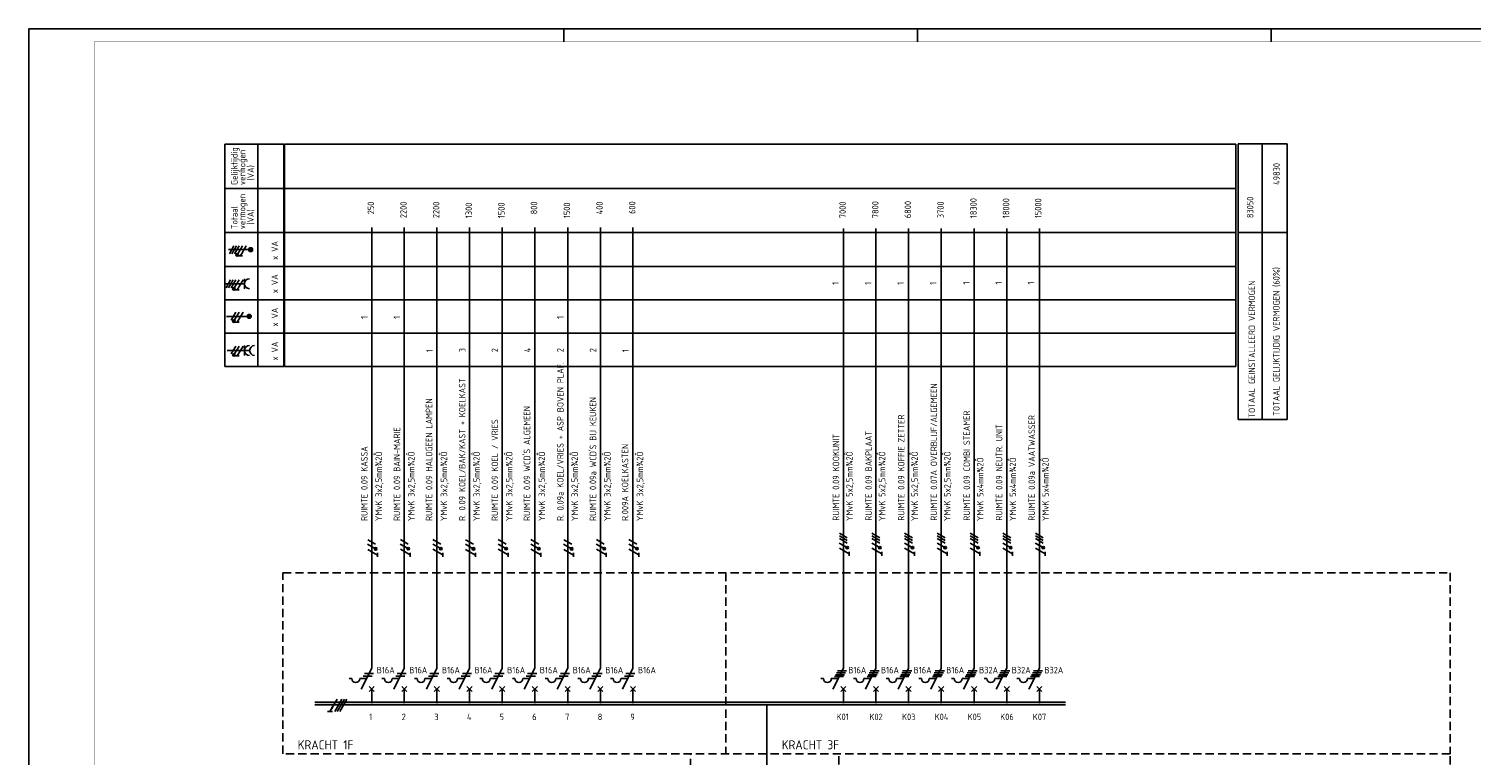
# Model space of a CAD drawing. Header units: millimetres. Extents: x 0 to 841, y 0 to 594.
# Tile 2 of 3: x 0 to 553, y 316 to 594. Entities that reach past the tile are written whole.
import ezdxf
from ezdxf.enums import TextEntityAlignment as Align

# ---------------------------------------------------------------- set-up
doc = ezdxf.new("R2010")
doc.units = ezdxf.units.MM
doc.header["$LTSCALE"] = 0.1
doc.linetypes.add('HIDDEN', pattern=[9.525, 6.35, -3.175])
doc.layers.get('0').update_dxf_attribs({"linetype": 'CONTINUOUS'})
for name, color, linetype in [('1', 7, 'CONTINUOUS'), ('40', 1, 'CONTINUOUS'), ('70', 1, 'CONTINUOUS'), ('71', 2, 'CONTINUOUS'), ('73', 4, 'CONTINUOUS'), ('EL$2B---_KADER', 4, 'CONTINUOUS'), ('LIJN018', 210, 'CONTINUOUS'), ('LIJN025', 10, 'CONTINUOUS'), ('LIJN035', 50, 'CONTINUOUS'), ('LIJN050', 90, 'CONTINUOUS'), ('TEKST25', 10, 'CONTINUOUS'), ('TEKST35', 50, 'CONTINUOUS'), ('TEKST50', 90, 'CONTINUOUS')]:
    doc.layers.add(name, color=color, linetype=linetype)
doc.styles.add('5_0', font='iso.shx')
doc.styles.add('ISO', font='ISO.SHX')
doc.styles.add('NEN', font='iso.shx')
doc.styles.add('ROMAND', font='romand')

# ---------------------------------------------------------------- blocks, each defined once
blk = doc.blocks.new('A1')
at = {"layer": 'LIJN025'}
for p, q in [((205, 589), (205, 594)), ((340.5, 589), (340.5, 594)), ((476, 589), (476, 594))]:
    blk.add_line(p, q, dxfattribs=at)
blk.add_lwpolyline([(0, 0), (0, 594), (841, 594), (841, 0)], close=True, dxfattribs=at)
at = {"layer": 'LIJN050', "const_width": 0.2}
blk.add_lwpolyline([(836, 5), (836, 589), (25, 589), (25, 5)], close=True, dxfattribs=at)
at = {"layer": 'TEKST25', "style": 'ROMAND', "width": 2.899115}
blk.add_attdef('STATUS', text='', height=2.5, dxfattribs=at).set_placement((795, 71.5), (834, 71.5), align=Align.FIT)
at = {"layer": 'TEKST25', "style": 'ISO'}
for tag, p in [('E', (796.25, 66)), ('NAAM-E', (807.75, 66)), ('DATUM-E', (826, 66)), ('D', (796.25, 61)), ('NAAM-D', (807.75, 61)), ('DATUM-D', (826, 61)), ('C', (796.25, 56)), ('NAAM-C', (807.75, 56)), ('DATUM-C', (826, 56)), ('B', (796.25, 51)), ('NAAM-B', (807.75, 51)), ('DATUM-B', (826, 51)), ('A', (796.25, 46)), ('NAAM-A', (807.75, 46)), ('DATUM-A', (826, 46))]:
    blk.add_attdef(tag, text='', height=2.5, dxfattribs=at).set_placement(p, align=Align.CENTER)
for tag, p in [('DATUM', (673.75, 36.25)), ('SCHAAL', (709, 36.25)), ('GETEKEND', (739.25, 36.25)), ('GECONTOL.', (774, 36.25)), ('FORMAAT', (804.25, 28.25))]:
    blk.add_attdef(tag, p, '', height=2.5, dxfattribs=at)
at = {"layer": 'TEKST35', "style": 'ISO'}
for tag, p in [('PROJECT', (675.5, 72.5)), ('PLAATS', (675.5, 63.5)), ('INSTALLATIE-REGEL1', (675.5, 52.5)), ('INSTALLATIE-REGEL2', (675.5, 43.5))]:
    blk.add_attdef(tag, p, '', height=4, dxfattribs=at)
blk.add_attdef('PROJ.NR.', text='', height=4, dxfattribs=at).set_placement((822, 23), align=Align.CENTER)
at = {"layer": 'TEKST50', "style": 'ISO'}
blk.add_attdef('FILE-NAAM', text='', height=5, dxfattribs=at).set_placement((814.5, 7.5), align=Align.CENTER)

msp = doc.modelspace()

# ---------------------------------------------------------------- linework, layer by layer
at = {"color": 10}
for p, q in [((116.3, 332.27), (114.43, 332.27)), ((118.07, 336.96), (115.37, 332.27)), ((119.95, 336.96), (117.24, 332.27)), ((120.89, 336.96), (118.18, 332.27)), ((120.89, 336.96), (118.18, 332.27)), ((121.82, 336.96), (119.12, 332.27))]:
    msp.add_line(p, q, dxfattribs=at)
msp.add_line((120.89, 336.96), (118.18, 332.27))
at = {"color": 10, "const_width": 0.469}
msp.add_lwpolyline([(116.38, 333.56, 1), (115.98, 333.79, 1)], format="xyb", close=True, dxfattribs=at)
at = {"layer": '1', "color": 1}
for p, q in [((78.57, 510.78), (76.82, 507.75)), ((79.57, 510.78), (77.82, 507.75)), ((80.57, 510.78), (78.82, 507.75)), ((81.82, 510.78), (80.1, 507.79)), ((83.32, 510.78), (81.14, 506.99)), ((77.3, 497.78), (75.55, 494.75)), ((78.3, 497.78), (76.55, 494.75)), ((79.3, 497.78), (77.55, 494.75)), ((80.55, 497.78), (78.83, 494.79)), ((82.05, 497.78), (79.87, 493.99)), ((79.3, 485.38), (77.55, 482.35)), ((80.55, 485.38), (78.83, 482.39)), ((82.05, 485.38), (79.87, 481.59)), ((79.3, 472.38), (77.55, 469.35)), ((80.55, 472.38), (78.83, 469.39)), ((82.05, 472.38), (79.87, 468.59)), ((132.87, 396.39), (129.83, 398.14)), ((145.37, 396.44), (142.33, 398.19)), ((157.87, 396.44), (154.83, 398.19)), ((170.37, 396.39), (167.33, 398.14)), ((182.87, 396.44), (179.83, 398.19)), ((195.37, 396.44), (192.33, 398.19)), ((207.97, 396.39), (204.93, 398.14)), ((220.47, 396.44), (217.43, 398.19)), ((232.97, 396.44), (229.93, 398.19)), ((313.56, 398.84), (310.53, 400.59)), ((313.56, 397.84), (310.53, 399.59)), ((313.56, 396.84), (310.53, 398.59)), ((326.06, 398.84), (323.03, 400.59)), ((326.06, 397.84), (323.03, 399.59)), ((326.06, 396.84), (323.03, 398.59)), ((338.56, 398.84), (335.53, 400.59)), ((338.56, 397.84), (335.53, 399.59)), ((338.56, 396.84), (335.53, 398.59)), ((351.06, 398.84), (348.03, 400.59)), ((351.06, 397.84), (348.03, 399.59)), ((351.06, 396.84), (348.03, 398.59)), ((363.66, 398.84), (360.63, 400.59)), ((363.66, 397.84), (360.63, 399.59)), ((363.66, 396.84), (360.63, 398.59)), ((376.16, 398.84), (373.13, 400.59)), ((376.16, 397.84), (373.13, 399.59)), ((376.16, 396.84), (373.13, 398.59)), ((388.66, 398.84), (385.63, 400.59)), ((388.66, 397.84), (385.63, 399.59)), ((388.66, 396.84), (385.63, 398.59)), ((132.79, 394.67), (129.8, 396.39)), ((133.62, 392.23), (129.83, 394.42)), ((145.29, 394.71), (142.3, 396.44)), ((146.12, 392.28), (142.33, 394.46)), ((157.79, 394.71), (154.8, 396.44)), ((158.62, 392.28), (154.83, 394.46)), ((170.29, 394.67), (167.3, 396.39)), ((171.12, 392.23), (167.33, 394.42)), ((182.79, 394.71), (179.8, 396.44)), ((183.62, 392.28), (179.83, 394.46)), ((195.29, 394.71), (192.3, 396.44)), ((196.12, 392.28), (192.33, 394.46)), ((207.89, 394.67), (204.9, 396.39)), ((208.72, 392.23), (204.93, 394.42)), ((220.39, 394.71), (217.4, 396.44)), ((221.22, 392.28), (217.43, 394.46)), ((232.89, 394.71), (229.9, 396.44)), ((233.72, 392.28), (229.93, 394.46)), ((313.48, 395.11), (310.5, 396.84)), ((314.31, 392.68), (310.52, 394.86)), ((325.98, 395.11), (323, 396.84)), ((326.81, 392.68), (323.02, 394.86)), ((338.48, 395.11), (335.5, 396.84)), ((339.31, 392.68), (335.52, 394.86)), ((350.98, 395.11), (348, 396.84)), ((351.81, 392.68), (348.02, 394.86)), ((363.58, 395.11), (360.6, 396.84)), ((364.41, 392.68), (360.62, 394.86)), ((376.08, 395.11), (373.1, 396.84)), ((376.91, 392.68), (373.12, 394.86)), ((388.58, 395.11), (385.6, 396.84)), ((389.41, 392.68), (385.62, 394.86))]:
    msp.add_line(p, q, dxfattribs=at)
at = {"layer": '1', "color": 2}
for p, q in [((127.33, 340.88), (131.35, 348.91)), ((139.83, 340.88), (143.85, 348.91)), ((152.33, 340.88), (156.35, 348.91)), ((164.83, 340.88), (168.85, 348.91)), ((177.33, 340.88), (181.35, 348.91)), ((189.83, 340.88), (193.85, 348.91)), ((202.43, 340.88), (206.45, 348.91)), ((214.93, 340.88), (218.95, 348.91)), ((227.43, 340.88), (231.45, 348.91)), ((308.03, 340.88), (312.05, 348.91)), ((320.53, 340.88), (324.55, 348.91)), ((333.03, 340.88), (337.05, 348.91)), ((345.53, 340.88), (349.55, 348.91)), ((358.13, 340.88), (362.15, 348.91)), ((370.63, 340.88), (374.65, 348.91)), ((383.13, 340.88), (387.15, 348.91)), ((122.75, 344.88), (123.75, 344.88)), ((126.75, 344.88), (129.33, 344.88)), ((135.25, 344.88), (136.25, 344.88)), ((139.25, 344.88), (141.83, 344.88)), ((147.75, 344.88), (148.75, 344.88)), ((151.75, 344.88), (154.33, 344.88)), ((160.25, 344.88), (161.25, 344.88)), ((164.25, 344.88), (166.83, 344.88)), ((172.75, 344.88), (173.75, 344.88)), ((176.75, 344.88), (179.33, 344.88)), ((185.25, 344.88), (186.25, 344.88)), ((189.25, 344.88), (191.83, 344.88)), ((197.85, 344.88), (198.85, 344.88)), ((201.85, 344.88), (204.43, 344.88)), ((210.35, 344.88), (211.35, 344.88)), ((214.35, 344.88), (216.93, 344.88)), ((222.85, 344.88), (223.85, 344.88)), ((226.85, 344.88), (229.43, 344.88)), ((303.45, 344.88), (304.45, 344.88)), ((307.45, 344.88), (310.03, 344.88)), ((315.95, 344.88), (316.95, 344.88)), ((319.95, 344.88), (322.53, 344.88)), ((328.45, 344.88), (329.45, 344.88)), ((332.45, 344.88), (335.03, 344.88)), ((340.95, 344.88), (341.95, 344.88)), ((344.95, 344.88), (347.53, 344.88)), ((353.55, 344.88), (354.55, 344.88)), ((357.55, 344.88), (360.13, 344.88)), ((366.05, 344.88), (367.05, 344.88)), ((370.05, 344.88), (372.63, 344.88)), ((378.55, 344.88), (379.55, 344.88)), ((382.55, 344.88), (385.13, 344.88))]:
    msp.add_line(p, q, dxfattribs=at)
at = {"layer": '1', "color": 1}
for centre in [(79.85, 507.35), (78.58, 494.35), (78.58, 481.95), (78.58, 468.95), (132.87, 394.64), (145.37, 394.69), (157.87, 394.69), (170.37, 394.64), (182.87, 394.69), (195.37, 394.69), (207.97, 394.64), (220.47, 394.69), (232.97, 394.69), (313.56, 395.09), (326.06, 395.09), (338.56, 395.09), (351.06, 395.09), (363.66, 395.09), (376.16, 395.09), (388.66, 395.09)]:
    msp.add_circle(centre, 0.5, dxfattribs=at)
at = {"layer": '1', "color": 2}
for centre in [(125.25, 344.88), (137.75, 344.88), (150.25, 344.88), (162.75, 344.88), (175.25, 344.88), (187.75, 344.88), (200.35, 344.88), (212.85, 344.88), (225.35, 344.88), (305.95, 344.88), (318.45, 344.88), (330.95, 344.88), (343.45, 344.88), (356.05, 344.88), (368.55, 344.88), (381.05, 344.88)]:
    msp.add_arc(centre, 1.5, 180, 0, dxfattribs=at)
at = {"layer": '70'}
for p, q in [((81.91, 506.99), (80.36, 506.99)), ((80.64, 493.99), (79.09, 493.99)), ((80.64, 481.59), (79.09, 481.59)), ((80.64, 468.59), (79.09, 468.59)), ((133.61, 391.52), (133.61, 393.07)), ((146.11, 391.56), (146.11, 393.12)), ((158.61, 391.56), (158.61, 393.12)), ((171.11, 391.52), (171.11, 393.07)), ((183.61, 391.56), (183.61, 393.12)), ((196.11, 391.56), (196.11, 393.12)), ((208.71, 391.52), (208.71, 393.07)), ((221.21, 391.56), (221.21, 393.12)), ((233.71, 391.56), (233.71, 393.12)), ((314.3, 391.96), (314.3, 393.52)), ((326.8, 391.96), (326.8, 393.52)), ((339.3, 391.96), (339.3, 393.52)), ((351.8, 391.96), (351.8, 393.52)), ((364.4, 391.96), (364.4, 393.52)), ((376.9, 391.96), (376.9, 393.52)), ((389.4, 391.96), (389.4, 393.52)), ((128.08, 345.88), (131.58, 345.88)), ((128.58, 346.88), (132.08, 346.88)), ((140.58, 345.88), (144.08, 345.88)), ((141.08, 346.88), (144.58, 346.88)), ((153.08, 345.88), (156.58, 345.88)), ((153.58, 346.88), (157.08, 346.88)), ((165.58, 345.88), (169.08, 345.88)), ((166.08, 346.88), (169.58, 346.88)), ((178.08, 345.88), (181.58, 345.88)), ((178.58, 346.88), (182.08, 346.88)), ((190.58, 345.88), (194.08, 345.88)), ((191.08, 346.88), (194.58, 346.88)), ((203.18, 345.88), (206.68, 345.88)), ((203.68, 346.88), (207.18, 346.88)), ((215.68, 345.88), (219.18, 345.88)), ((216.18, 346.88), (219.68, 346.88)), ((228.18, 345.88), (231.68, 345.88)), ((228.68, 346.88), (232.18, 346.88)), ((308.65, 345.63), (312.15, 345.63)), ((309.03, 346.38), (312.53, 346.38)), ((309.4, 347.13), (312.9, 347.13)), ((309.78, 347.88), (313.28, 347.88)), ((321.15, 345.63), (324.65, 345.63)), ((321.53, 346.38), (325.03, 346.38)), ((321.9, 347.13), (325.4, 347.13)), ((322.28, 347.88), (325.78, 347.88)), ((333.65, 345.63), (337.15, 345.63)), ((334.03, 346.38), (337.53, 346.38)), ((334.4, 347.13), (337.9, 347.13)), ((334.78, 347.88), (338.28, 347.88)), ((346.15, 345.63), (349.65, 345.63)), ((346.53, 346.38), (350.03, 346.38)), ((346.9, 347.13), (350.4, 347.13)), ((347.28, 347.88), (350.78, 347.88)), ((358.75, 345.63), (362.25, 345.63)), ((359.13, 346.38), (362.63, 346.38)), ((359.5, 347.13), (363, 347.13)), ((359.88, 347.88), (363.38, 347.88)), ((371.25, 345.63), (374.75, 345.63)), ((371.63, 346.38), (375.13, 346.38)), ((372, 347.13), (375.5, 347.13)), ((372.38, 347.88), (375.88, 347.88)), ((383.75, 345.63), (387.25, 345.63)), ((384.13, 346.38), (387.63, 346.38)), ((384.5, 347.13), (388, 347.13)), ((384.88, 347.88), (388.38, 347.88))]:
    msp.add_line(p, q, dxfattribs=at)
at = {"layer": '70', "const_width": 0.5}
for points in [[(79.6, 507.35, 1), (80.1, 507.35, 1)], [(78.33, 494.35, 1), (78.83, 494.35, 1)], [(78.33, 481.95, 1), (78.83, 481.95, 1)], [(78.33, 468.95, 1), (78.83, 468.95, 1)], [(132.87, 394.89, 1), (132.87, 394.39, 1)], [(145.37, 394.94, 1), (145.37, 394.44, 1)], [(157.87, 394.94, 1), (157.87, 394.44, 1)], [(170.37, 394.89, 1), (170.37, 394.39, 1)], [(182.87, 394.94, 1), (182.87, 394.44, 1)], [(195.37, 394.94, 1), (195.37, 394.44, 1)], [(207.97, 394.89, 1), (207.97, 394.39, 1)], [(220.47, 394.94, 1), (220.47, 394.44, 1)], [(232.97, 394.94, 1), (232.97, 394.44, 1)], [(313.56, 395.34, 1), (313.56, 394.84, 1)], [(326.06, 395.34, 1), (326.06, 394.84, 1)], [(338.56, 395.34, 1), (338.56, 394.84, 1)], [(351.06, 395.34, 1), (351.06, 394.84, 1)], [(363.66, 395.34, 1), (363.66, 394.84, 1)], [(376.16, 395.34, 1), (376.16, 394.84, 1)], [(388.66, 395.34, 1), (388.66, 394.84, 1)]]:
    msp.add_lwpolyline(points, format="xyb", close=True, dxfattribs=at)
at = {"layer": '71'}
for p, q in [((82.6, 494.38), (82.6, 498.13)), ((75.51, 496.26), (82.6, 496.26)), ((76, 470.68), (84.6, 470.68)), ((82.6, 468.8), (82.6, 472.56)), ((130.35, 339.88), (132.35, 341.88)), ((132.35, 339.88), (130.35, 341.88)), ((142.85, 339.88), (144.85, 341.88)), ((144.85, 339.88), (142.85, 341.88)), ((155.35, 339.88), (157.35, 341.88)), ((157.35, 339.88), (155.35, 341.88)), ((167.85, 339.88), (169.85, 341.88)), ((169.85, 339.88), (167.85, 341.88)), ((180.35, 339.88), (182.35, 341.88)), ((182.35, 339.88), (180.35, 341.88)), ((192.85, 339.88), (194.85, 341.88)), ((194.85, 339.88), (192.85, 341.88)), ((205.45, 339.88), (207.45, 341.88)), ((207.45, 339.88), (205.45, 341.88)), ((217.95, 339.88), (219.95, 341.88)), ((219.95, 339.88), (217.95, 341.88)), ((230.45, 339.88), (232.45, 341.88)), ((232.45, 339.88), (230.45, 341.88)), ((313.05, 339.88), (311.05, 341.88)), ((311.05, 339.88), (313.05, 341.88)), ((323.55, 339.88), (325.55, 341.88)), ((325.55, 339.88), (323.55, 341.88)), ((336.05, 339.88), (338.05, 341.88)), ((338.05, 339.88), (336.05, 341.88)), ((348.55, 339.88), (350.55, 341.88)), ((350.55, 339.88), (348.55, 341.88)), ((361.15, 339.88), (363.15, 341.88)), ((363.15, 339.88), (361.15, 341.88)), ((373.65, 339.88), (375.65, 341.88)), ((375.65, 339.88), (373.65, 341.88)), ((386.15, 339.88), (388.15, 341.88)), ((388.15, 339.88), (386.15, 341.88))]:
    msp.add_line(p, q, dxfattribs=at)
for centre, radius in [((85, 509.34), 0.75), ((85, 509.34), 0.5), ((85, 509.34), 0.25), ((84.43, 483.76), 0.75), ((84.43, 483.76), 0.5), ((84.43, 483.76), 0.25)]:
    msp.add_circle(centre, radius, dxfattribs=at)
for centre in [(84.48, 496.26), (84.48, 470.68), (86.48, 470.68)]:
    msp.add_arc(centre, 1.88, 90, 270, dxfattribs=at)
at = {"layer": '73'}
for p, q in [((109.62, 335.89), (397.2, 335.89)), ((109.62, 334.89), (397.2, 334.89))]:
    msp.add_line(p, q, dxfattribs=at)
msp.add_solid([(397.2, 334.89), (397.2, 335.89), (109.62, 334.89), (109.62, 335.89)], dxfattribs=at)
at = {"layer": 'LIJN018', "color": 9, "linetype": 'Continuous'}
for p, q in [((98.01, 549.84), (462.42, 549.84)), ((98.01, 464.59), (98.01, 549.84)), ((98.01, 532.84), (462.42, 532.84)), ((98.01, 515.87), (462.42, 515.87)), ((98.01, 502.87), (462.42, 502.87)), ((98.01, 490.1), (462.42, 490.1)), ((98.01, 477.29), (462.42, 477.29)), ((98.01, 464.59), (462.42, 464.59))]:
    msp.add_line(p, q, dxfattribs=at)
at = {"layer": 'LIJN018', "color": 9}
msp.add_line((462.42, 464.59), (462.42, 549.84), dxfattribs=at)
at = {"layer": 'LIJN025', "linetype": 'Continuous'}
for p, q in [((75.03, 464.6), (75.03, 549.84)), ((75.03, 549.84), (97.71, 549.84)), ((87.71, 464.6), (87.71, 549.84)), ((97.71, 464.6), (97.71, 549.84)), ((463.29, 444.25), (463.29, 549.87)), ((463.29, 549.87), (482.08, 549.87)), ((472.46, 444.42), (472.46, 549.71)), ((482.08, 444.25), (482.08, 549.87)), ((75.03, 532.84), (97.71, 532.84)), ((75.03, 515.87), (97.71, 515.87)), ((463.29, 515.87), (482.08, 515.87)), ((75.03, 502.87), (97.71, 502.87)), ((75.03, 490.1), (97.71, 490.1)), ((75.03, 477.29), (97.71, 477.29)), ((75.03, 464.6), (97.71, 464.6)), ((463.29, 444.25), (482.08, 444.25))]:
    msp.add_line(p, q, dxfattribs=at)
at = {"layer": 'LIJN025', "linetype": 'HIDDEN', "ltscale": 5}
for p, q in [((97.35, 385.46), (544.5, 385.46)), ((97.35, 316.06), (97.35, 385.46)), ((267, 385.46), (267, 316.06)), ((544.5, 385.46), (544.5, 316.06)), ((544.5, 316.06), (97.35, 316.06)), ((253.55, 253.81), (253.55, 316.06)), ((310.28, 183.41), (310.28, 316.06)), ((544.5, 183.41), (544.5, 316.06))]:
    msp.add_line(p, q, dxfattribs=at)
at = {"layer": 'LIJN035'}
for p, q in [((131.35, 348.91), (131.35, 517.81)), ((143.85, 348.91), (143.85, 517.81)), ((156.35, 348.91), (156.35, 517.81)), ((168.85, 348.91), (168.85, 517.81)), ((181.35, 348.91), (181.35, 517.81)), ((193.85, 348.91), (193.85, 517.81)), ((206.45, 348.91), (206.45, 517.81)), ((218.95, 348.91), (218.95, 517.81)), ((231.45, 348.91), (231.45, 517.81)), ((312.05, 348.91), (312.05, 517.51)), ((324.55, 348.91), (324.55, 517.51)), ((337.05, 348.91), (337.05, 517.51)), ((349.55, 348.91), (349.55, 517.51)), ((362.15, 348.91), (362.15, 517.51)), ((374.65, 348.91), (374.65, 517.51)), ((387.15, 348.91), (387.15, 517.51)), ((84.5, 509.34), (76.43, 509.34)), ((83.93, 483.76), (75.73, 483.76)), ((131.35, 335.46), (131.35, 340.96)), ((143.85, 335.46), (143.85, 340.96)), ((156.35, 335.46), (156.35, 340.96)), ((168.85, 335.46), (168.85, 340.96)), ((181.35, 335.46), (181.35, 340.96)), ((193.85, 335.46), (193.85, 340.96)), ((206.45, 335.46), (206.45, 340.96)), ((218.95, 335.46), (218.95, 340.96)), ((231.45, 335.46), (231.45, 340.96)), ((312.05, 335.46), (312.05, 340.96)), ((324.55, 335.46), (324.55, 340.96)), ((337.05, 335.46), (337.05, 340.96)), ((349.55, 335.46), (349.55, 340.96)), ((362.15, 335.46), (362.15, 340.96)), ((374.65, 335.46), (374.65, 340.96)), ((387.15, 335.46), (387.15, 340.96))]:
    msp.add_line(p, q, dxfattribs=at)
at = {"layer": 'LIJN035', "color": 90}
msp.add_line((282.8, 303.06), (282.8, 334.96), dxfattribs=at)

# ---------------------------------------------------------------- block references
at = {"layer": 'EL$2B---_KADER'}
msp.add_blockref('A1', (0, 0), dxfattribs=at)

# ---------------------------------------------------------------- texts
at = {"layer": '40', "linetype": 'Continuous', "style": 'NEN'}
for s, p in [('Gelijktijdig', (79.96, 534.09)), ('vermogen', (82.96, 534.09)), ('(VA)', (86.21, 535.84)), ('vermogen', (82.96, 517.17)), ('Totaal', (79.96, 517.17)), ('(VA)', (86.21, 518.92)), ('x VA', (95.46, 505.43)), ('x VA', (95.46, 492.66)), ('x VA', (95.46, 479.87)), ('x VA', (95.46, 466.85))]:
    msp.add_text(s, height=2.5, rotation=90, dxfattribs=at).set_placement(p)
at = {"layer": '40', "style": 'NEN'}
for s, p in [('49830', (479.27, 538.36)), ('83050', (469.15, 525.54)), ('TOTAAL GELIJKTIJDIG VERMOGEN (60%)', (479.19, 474.13)), ('TOTAAL GEINSTALLEERD VERMOGEN', (469.8, 471.18))]:
    msp.add_text(s, height=2.5, rotation=90, dxfattribs=at).set_placement(p, align=Align.CENTER)
for s, p in [('18300', (363.13, 521.41)), ('18000', (375.63, 521.41)), ('15000', (387.93, 521.41)), (' 250', (132.28, 521.41)), ('2200', (144.78, 521.41)), ('2200', (157.28, 521.41)), ('1300', (169.78, 521.41)), ('1500', (182.28, 521.41)), (' 800', (194.78, 521.41)), ('1500', (207.38, 521.41)), (' 400', (219.88, 521.41)), ('600', (232.38, 523.01)), ('7000', (313.03, 521.41)), ('7800', (325.53, 521.41)), ('6800', (338.03, 521.41)), ('3700', (350.53, 521.41)), ('1', (310.33, 495.83)), ('1', (322.83, 495.83)), ('1', (335.23, 495.83)), ('1', (347.73, 495.83)), ('1', (360.43, 495.93)), ('1', (372.83, 495.93)), ('1', (385.23, 495.93)), ('1', (129.78, 482.81)), ('1', (142.28, 482.81)), ('1', (204.88, 482.81)), ('1', (154.78, 470.01)), ('3', (167.28, 470.01)), ('2', (179.78, 470.01)), ('4', (192.28, 470.01)), ('2', (204.88, 470.01)), ('2', (217.38, 470.01)), ('1', (229.88, 470.01)), ('R. 0.09a KOEL/VRIES + ASP BOVEN PLAF.', (204.88, 405.31)), ('R. 0.09 KOEL/BAK/KAST + KOELKAST', (167.28, 405.31)), ('RUIMTE 0.07A OVERBLIJF/ALGEMEEN', (347.98, 405.41)), ('RUIMTE 0.09 HALOGEEN LAMPEN', (154.58, 405.31)), ("RUIMTE 0.09 WCD'S ALGEMEEN", (192.08, 405.31)), ("RUIMTE 0.09a WCD'S BIJ KEUKEN", (217.38, 405.31)), ('RUIMTE 0.09 KOFFIE ZETTER', (335.48, 405.41)), ('RUIMTE 0.09 COMBI STEAMER', (360.58, 405.41)), ('RUIMTE 0.09a VAATWASSER', (385.48, 405.41)), ('RUIMTE 0.09 BAIN-MARIE', (142.28, 405.31)), ('RUIMTE 0.09 KOEL / VRIES', (179.78, 405.31)), ('RUIMTE 0.09 KOOKUNIT', (310.48, 405.41)), ('RUIMTE 0.09 BAKPLAAT ', (322.98, 405.41)), ('RUIMTE 0.09 NEUTR. UNIT', (372.98, 405.41)), ('R.009A KOELKASTEN', (229.68, 405.31)), ('RUIMTE 0.09 KASSA', (129.78, 405.31)), (' YMvK 3x2,5mm¾2Ô', (135.28, 403.81)), (' YMvK 3x2,5mm¾2Ô', (147.78, 403.81)), (' YMvK 3x2,5mm¾2Ô', (160.28, 403.81)), (' YMvK 3x2,5mm¾2Ô', (172.78, 403.81)), (' YMvK 3x2,5mm¾2Ô', (185.28, 403.81)), (' YMvK 3x2,5mm¾2Ô', (197.78, 403.81)), (' YMvK 3x2,5mm¾2Ô', (210.38, 403.81)), (' YMvK 3x2,5mm¾2Ô', (222.88, 403.81)), (' YMvK 3x2,5mm¾2Ô', (235.38, 403.81)), (' YMvK 5x2,5mm¾2Ô', (315.63, 403.81)), (' YMvK 5x2,5mm¾2Ô', (328.13, 403.81)), (' YMvK 5x2,5mm¾2Ô', (340.63, 403.81)), (' YMvK 5x2,5mm¾2Ô', (353.13, 403.81)), (' YMvK 5x4mm¾2Ô', (365.73, 403.81)), (' YMvK 5x4mm¾2Ô', (378.23, 403.81)), (' YMvK 5x4mm¾2Ô', (390.73, 403.81))]:
    msp.add_text(s, height=2.5, rotation=90, dxfattribs=at).set_placement(p)
for s, p in [('B16A', (133.26, 346.89)), ('B16A', (145.76, 346.89)), ('B16A', (158.26, 346.89)), ('B16A', (170.76, 346.89)), ('B16A', (183.26, 346.89)), ('B16A', (195.76, 346.89)), ('B16A', (208.36, 346.89)), ('B16A', (220.86, 346.89)), ('B16A', (233.36, 346.89)), ('B16A', (313.96, 346.89)), ('B16A', (326.46, 346.89)), ('B16A', (338.96, 346.89)), ('B16A', (351.46, 346.89)), ('B32A', (364.06, 346.89)), ('B32A', (376.56, 346.89)), ('B32A', (389.06, 346.89))]:
    msp.add_text(s, height=2.5, dxfattribs=at).set_placement(p)
at = {"layer": 'TEKST25', "style": '5_0'}
for s, p in [('1', (130.35, 328.96)), ('2', (142.85, 328.96)), ('3', (155.35, 328.96)), ('4', (167.85, 328.96)), ('5', (180.35, 328.96)), ('6', (192.85, 328.96)), ('7', (205.45, 328.96)), ('8', (217.95, 328.96)), ('9', (230.45, 328.96)), ('K01', (309.45, 328.96)), ('K02', (322.05, 328.96)), ('K03', (334.55, 328.96)), ('K04', (347.05, 328.96)), ('K05', (359.65, 328.96)), ('K06', (372.15, 328.96)), ('K07', (384.65, 328.96))]:
    msp.add_text(s, height=2.5, dxfattribs=at).set_placement(p)
at = {"layer": 'TEKST35', "linetype": 'HIDDEN', "style": 'ISO'}
for s, p in [('KRACHT 1F', (103.02, 317.75)), ('KRACHT 3F', (288.47, 317.75))]:
    msp.add_text(s, height=3.5, dxfattribs=at).set_placement(p)

doc.saveas('drawing.dxf')
